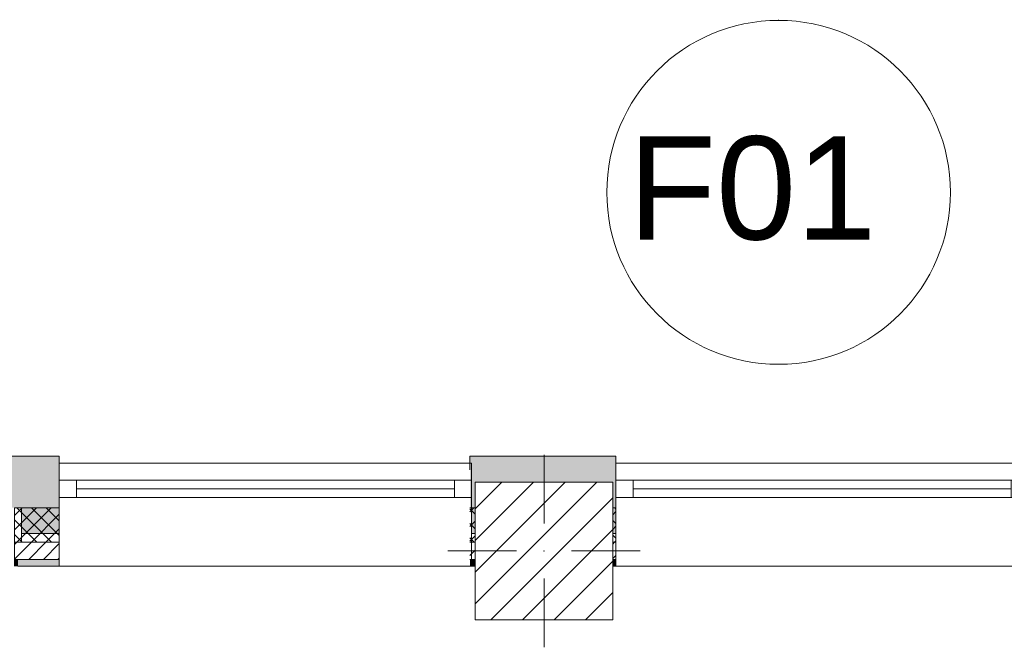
# Model space of a CAD drawing. Header units: millimetres. Extents: x -30280 to 19093, y -18706 to 4378.
# Tile 5 of 206: x -20576 to -17711, y -12575 to -10750. Entities that reach past the tile are written whole.
import ezdxf

# ---------------------------------------------------------------- set-up
doc = ezdxf.new("R2010")
doc.units = ezdxf.units.MM
doc.header["$MEASUREMENT"] = 0
doc.linetypes.add('Wipeout_Contour', pattern=[1000, 0, -1000])
for name, color, linetype in [('02_ACAB_Anotacio Portes', 7, 'Continuous'), ('10_ESTR_Pilars', 7, 'Continuous'), ('12_FAÇ_Façana', 7, 'Continuous'), ('Nuevo_Ventanas Archicad', 7, 'Continuous'), ('Ventanas Archicad', 7, 'Continuous')]:
    doc.layers.add(name, color=color, linetype=linetype)
for name, color, linetype, lineweight in [('02_ACAB_Anotacio Portes_Pluma_Nº__46', 5, 'Continuous', 5), ('10_ESTR_Pilars_Pluma_Nº__20', 1, 'Continuous', 5), ('10_ESTR_Pilars_Pluma_Nº__28', 7, 'Continuous', 20), ('10_ESTR_Pilars_Pluma_Nº__42', 8, 'Continuous', 25), ('12_FAÇ_Façana_Pluma_Nº__1', 7, 'Continuous', 5), ('12_FAÇ_Façana_Pluma_Nº__2', 8, 'Continuous', 5), ('12_FAÇ_Façana_Pluma_Nº__7', 7, 'Continuous', 5), ('Nuevo_Ventanas Archicad_Pluma_Nº__1', 7, 'Continuous', 5), ('Nuevo_Ventanas Archicad_Pluma_Nº__7', 7, 'Continuous', 5), ('Ventanas Archicad_Pluma_Nº__1', 7, 'Continuous', 5), ('Ventanas Archicad_Pluma_Nº__7', 7, 'Continuous', 5)]:
    doc.layers.add(name, color=color, linetype=linetype, lineweight=lineweight)
for name, color, linetype, lineweight, true_color in [('12_FAÇ_Façana_Pluma_Nº__102', 7, 'Continuous', 5, 0xcccccc), ('12_FAÇ_Façana_Pluma_Nº__174', 7, 'Continuous', 13, 0xe4ad2c), ('12_FAÇ_Façana_Pluma_Nº__176', 7, 'Continuous', 15, 0x93a0c6)]:
    doc.layers.add(name, color=color, linetype=linetype, lineweight=lineweight, true_color=true_color)
doc.styles.add('Estilo_Generado_1', font='arial.ttf')
pattern_1 = [(45, (0, 0), (-21.213203, 21.213203), [])]
pattern_2 = [(45, (0, 0), (-21.213203, 21.213203), []), (135, (0, 0), (21.213203, 21.213203), [])]
pattern_3 = [(0, (0, 0), (0, 75), [0, -75])]

# ---------------------------------------------------------------- blocks, each defined once
blk = doc.blocks.new('Muro_28_1', base_point=(-18841.1, -12339))
at = {"layer": '12_FAÇ_Façana_Pluma_Nº__102', "linetype": 'Continuous', "lineweight": 0, "true_color": 0xe5e5e5}
blk.add_hatch(color=254, dxfattribs=at).paths.add_polyline_path([(-19266.1, -12019), (-19266.1, -12169), (-19250.4, -12169), (-19250.4, -12094.6), (-18850.4, -12094.6), (-18850.4, -12169), (-18841.1, -12169), (-18841.1, -12019)])
at = {"layer": '12_FAÇ_Façana_Pluma_Nº__174', "linetype": 'Continuous', "lineweight": 13, "true_color": 0xe4ad2c}
h = blk.add_hatch(dxfattribs=at)
h.set_pattern_fill('SATE_Aislamiento_0001', color=42, style=0, pattern_type=2)
h.set_pattern_definition(pattern_2)
h.paths.add_polyline_path([(-19266.1, -12269), (-19250.4, -12269), (-19250.4, -12169), (-19266.1, -12169)])
h = blk.add_hatch(dxfattribs=at)
h.set_pattern_fill('SATE_Aislamiento_0001', color=42, style=0, pattern_type=2)
h.set_pattern_definition(pattern_2)
h.paths.add_polyline_path([(-18850.4, -12269), (-18841.1, -12269), (-18841.1, -12169), (-18850.4, -12169)])
at = {"layer": '12_FAÇ_Façana_Pluma_Nº__176', "linetype": 'Continuous', "lineweight": 0, "true_color": 0x495063}
for points in [[(-19266.1, -12339), (-19250.4, -12339), (-19250.4, -12319), (-19266.1, -12319)], [(-18850.4, -12339), (-18841.1, -12339), (-18841.1, -12319), (-18850.4, -12319)]]:
    blk.add_hatch(color=251, dxfattribs=at).paths.add_polyline_path(points)
at = {"layer": '12_FAÇ_Façana_Pluma_Nº__2', "linetype": 'Continuous', "lineweight": 5}
h = blk.add_hatch(dxfattribs=at)
h.set_pattern_fill('Ceramic_0001', color=8, style=0, pattern_type=2)
h.set_pattern_definition(pattern_1)
h.paths.add_polyline_path([(-19266.1, -12319), (-19250.4, -12319), (-19250.4, -12269), (-19266.1, -12269)])
h = blk.add_hatch(dxfattribs=at)
h.set_pattern_fill('Ceramic_0001', color=8, style=0, pattern_type=2)
h.set_pattern_definition(pattern_1)
h.paths.add_polyline_path([(-18850.4, -12319), (-18841.1, -12319), (-18841.1, -12269), (-18850.4, -12269)])
at = {"layer": '12_FAÇ_Façana_Pluma_Nº__7', "color": 7, "linetype": 'Continuous', "lineweight": 5}
for p, q in [((-19266.1, -12169), (-19250.4, -12169)), ((-18850.4, -12169), (-18841.1, -12169)), ((-19266.1, -12269), (-19250.4, -12269)), ((-18850.4, -12269), (-18841.1, -12269)), ((-19266.1, -12319), (-19250.4, -12319)), ((-18850.4, -12319), (-18841.1, -12319))]:
    blk.add_line(p, q, dxfattribs=at)
at = {"layer": '12_FAÇ_Façana_Pluma_Nº__7', "color": 7, "linetype": 'Continuous', "lineweight": 5, "flags": 128}
for points in [[(-18841.1, -12019), (-19266.1, -12019)], [(-19266.1, -12019), (-19266.1, -12059)], [(-18841.1, -12339), (-18841.1, -12019)], [(-19266.1, -12339), (-19250.4, -12339)], [(-18850.4, -12339), (-18841.1, -12339)]]:
    blk.add_lwpolyline(points, dxfattribs=at)
blk = doc.blocks.new('Muro_29_1', base_point=(-20461.1, -12339))
at = {"layer": '12_FAÇ_Façana_Pluma_Nº__102', "linetype": 'Continuous', "lineweight": 0, "true_color": 0xe5e5e5}
for points in [[(-22071.1, -12019), (-22071.1, -12169), (-21531.2, -12169), (-21531.2, -12039.6), (-21181.2, -12039.6), (-21181.2, -12169), (-20681.4, -12169), (-20681.4, -12019)], [(-20681.4, -12169), (-20591.4, -12169), (-20591.4, -12019), (-20681.4, -12019)], [(-20591.4, -12169), (-20461.1, -12169), (-20461.1, -12019), (-20591.4, -12019)]]:
    blk.add_hatch(color=254, dxfattribs=at).paths.add_polyline_path(points)
at = {"layer": '12_FAÇ_Façana_Pluma_Nº__174', "linetype": 'Continuous', "lineweight": 13, "true_color": 0xe4ad2c}
h = blk.add_hatch(dxfattribs=at)
h.set_pattern_fill('SATE_Aislamiento_0001', color=42, style=0, pattern_type=2)
h.set_pattern_definition(pattern_2)
h.paths.add_polyline_path([(-22071.1, -12169), (-22071.1, -12269), (-21531.2, -12269), (-21531.2, -12169)])
h = blk.add_hatch(dxfattribs=at)
h.set_pattern_fill('SATE_Aislamiento_0001', color=42, style=0, pattern_type=2)
h.set_pattern_definition(pattern_2)
h.paths.add_polyline_path([(-21181.2, -12169), (-21181.2, -12269), (-20681.4, -12269), (-20681.4, -12169)])
h = blk.add_hatch(dxfattribs=at)
h.set_pattern_fill('SATE_Aislamiento_0001', color=42, style=0, pattern_type=2)
h.set_pattern_definition(pattern_2)
h.paths.add_polyline_path([(-20591.4, -12269), (-20461.1, -12269), (-20461.1, -12169), (-20591.4, -12169)])
at = {"layer": '12_FAÇ_Façana_Pluma_Nº__176', "linetype": 'Continuous', "lineweight": 0, "true_color": 0x495063}
for points in [[(-22071.1, -12319), (-22071.1, -12339), (-21531.2, -12339), (-21531.2, -12319)], [(-21181.2, -12319), (-21181.2, -12339), (-20691.4, -12339), (-20691.4, -12319)], [(-20691.4, -12339), (-20681.4, -12339), (-20681.4, -12319), (-20691.4, -12319)], [(-20591.4, -12339), (-20581.4, -12339), (-20581.4, -12319), (-20591.4, -12319)], [(-20581.4, -12339), (-20461.1, -12339), (-20461.1, -12319), (-20581.4, -12319)]]:
    blk.add_hatch(color=251, dxfattribs=at).paths.add_polyline_path(points)
at = {"layer": '12_FAÇ_Façana_Pluma_Nº__2', "linetype": 'Continuous', "lineweight": 5}
h = blk.add_hatch(dxfattribs=at)
h.set_pattern_fill('Ceramic_0001', color=8, style=0, pattern_type=2)
h.set_pattern_definition(pattern_1)
h.paths.add_polyline_path([(-22071.1, -12269), (-22071.1, -12319), (-21531.2, -12319), (-21531.2, -12269)])
h = blk.add_hatch(dxfattribs=at)
h.set_pattern_fill('Ceramic_0001', color=8, style=0, pattern_type=2)
h.set_pattern_definition(pattern_1)
h.paths.add_polyline_path([(-21181.2, -12269), (-21181.2, -12319), (-20681.4, -12319), (-20681.4, -12269)])
h = blk.add_hatch(dxfattribs=at)
h.set_pattern_fill('Ceramic_0001', color=8, style=0, pattern_type=2)
h.set_pattern_definition(pattern_1)
h.paths.add_polyline_path([(-20591.4, -12319), (-20461.1, -12319), (-20461.1, -12269), (-20591.4, -12269)])
at = {"layer": '12_FAÇ_Façana_Pluma_Nº__7', "color": 7, "linetype": 'Continuous', "lineweight": 5}
for p, q in [((-22071.1, -12169), (-21531.2, -12169)), ((-21181.2, -12169), (-20681.4, -12169)), ((-20681.4, -12169), (-20681.4, -12269)), ((-20591.4, -12269), (-20591.4, -12169)), ((-20591.4, -12169), (-20461.1, -12169)), ((-22071.1, -12269), (-21531.2, -12269)), ((-21181.2, -12269), (-20681.4, -12269)), ((-20681.4, -12269), (-20681.4, -12319)), ((-20591.4, -12319), (-20591.4, -12269)), ((-20591.4, -12269), (-20461.1, -12269)), ((-22071.1, -12319), (-21531.2, -12319)), ((-21181.2, -12319), (-20681.4, -12319)), ((-20681.4, -12319), (-20681.4, -12339)), ((-20591.4, -12339), (-20591.4, -12319)), ((-20591.4, -12319), (-20461.1, -12319))]:
    blk.add_line(p, q, dxfattribs=at)
at = {"layer": '12_FAÇ_Façana_Pluma_Nº__7', "color": 7, "linetype": 'Continuous', "lineweight": 5, "flags": 128}
for points in [[(-20461.1, -12019), (-22071.1, -12019)], [(-22071.1, -12019), (-22071.1, -12059)], [(-20461.1, -12059), (-20461.1, -12019)], [(-22071.1, -12339), (-21531.2, -12339)], [(-21181.2, -12339), (-20691.4, -12339)], [(-20581.4, -12339), (-20461.1, -12339)]]:
    blk.add_lwpolyline(points, dxfattribs=at)
blk = doc.blocks.new('Ventana Vertical Multi-Faja 27_8')
at = {"layer": 'Ventanas Archicad_Pluma_Nº__1', "color": 7, "linetype": 'Continuous', "lineweight": 5}
for p, q in [((-600, 50), (600, 50)), ((-600, 0), (-550, 0)), ((-550, 0), (-550, -50)), ((-550, 0), (550, 0)), ((550, -50), (550, 0)), ((550, 0), (600, 0)), ((-550, -25), (550, -25)), ((-550, -50), (-600, -50)), ((550, -50), (-550, -50)), ((600, -50), (550, -50)), ((-600, -180), (-600, -155)), ((600, -180), (600, -155)), ((-600, -250), (600, -250))]:
    blk.add_line(p, q, dxfattribs=at)
at = {"layer": 'Ventanas Archicad_Pluma_Nº__7', "color": 7, "linetype": 'Continuous', "lineweight": 5}
for p, q in [((-600, 50), (-600, 30)), ((-600, 30), (-600, 0)), ((-600, 30), (-600, 0)), ((600, 50), (600, 30)), ((600, 30), (600, 0)), ((600, 30), (600, 0)), ((-600, 0), (-600, -50)), ((-600, 0), (-600, -50)), ((-600, 0), (-600, -50)), ((-600, 0), (-600, -50)), ((600, 0), (600, -50)), ((600, 0), (600, -50)), ((600, 0), (600, -50)), ((600, 0), (600, -50)), ((-600, -50), (-600, -80)), ((-600, -50), (-600, -80)), ((600, -50), (600, -80)), ((600, -50), (600, -80)), ((-600, -80), (-600, -155)), ((-600, -80), (-600, -155)), ((600, -80), (600, -155)), ((600, -80), (600, -155)), ((-600, -180), (-600, -230)), ((600, -180), (600, -230)), ((-600, -230), (-600, -250)), ((600, -230), (600, -250))]:
    blk.add_line(p, q, dxfattribs=at)
blk = doc.blocks.new('Muro_30_1', base_point=(-19266.1, -12339))
at = {"layer": '12_FAÇ_Façana', "linetype": 'Continuous', "lineweight": 0, "true_color": 0x000000}
h = blk.add_hatch(dxfattribs=at)
h.set_pattern_fill('Yeso_0001', color=18, style=0, pattern_type=2)
h.set_pattern_definition(pattern_3)
h.paths.add_polyline_path([(-20461.1, -12269), (-20461.1, -12244), (-20571.1, -12244), (-20571.1, -12269)])
h = blk.add_hatch(dxfattribs=at)
h.set_pattern_fill('Yeso_0001', color=18, style=0, pattern_type=2)
h.set_pattern_definition(pattern_3)
h.paths.add_polyline_path([(-19261.1, -12269), (-19151.1, -12269), (-19151.1, -12244), (-19261.1, -12244)])
at = {"layer": '12_FAÇ_Façana_Pluma_Nº__102', "linetype": 'Continuous', "lineweight": 0, "true_color": 0xe5e5e5}
for points in [[(-20571.1, -12169), (-20571.1, -12244), (-20461.1, -12244), (-20461.1, -12059)], [(-19151.1, -12169), (-19261.1, -12059), (-19261.1, -12244), (-19151.1, -12244)]]:
    blk.add_hatch(color=254, dxfattribs=at).paths.add_polyline_path(points)
at = {"layer": '12_FAÇ_Façana_Pluma_Nº__1', "color": 7, "linetype": 'Continuous', "lineweight": 5}
for p, q in [((-20571.1, -12244), (-20571.1, -12269)), ((-20461.1, -12244), (-20571.1, -12244)), ((-20461.1, -12269), (-20461.1, -12244)), ((-19261.1, -12269), (-19261.1, -12244)), ((-19261.1, -12244), (-19151.1, -12244)), ((-19151.1, -12244), (-19151.1, -12269)), ((-20571.1, -12269), (-20461.1, -12269)), ((-19151.1, -12269), (-19261.1, -12269))]:
    blk.add_line(p, q, dxfattribs=at)
at = {"layer": '12_FAÇ_Façana_Pluma_Nº__7', "color": 7, "linetype": 'Continuous', "lineweight": 5}
for p, q in [((-20461.1, -12039), (-20461.1, -12059)), ((-20461.1, -12059), (-20461.1, -12089)), ((-20461.1, -12059), (-20461.1, -12089)), ((-19261.1, -12039), (-19261.1, -12059)), ((-19261.1, -12059), (-19261.1, -12089)), ((-19261.1, -12059), (-19261.1, -12089)), ((-20461.1, -12089), (-20461.1, -12139)), ((-20461.1, -12089), (-20461.1, -12139)), ((-19261.1, -12089), (-19261.1, -12139)), ((-19261.1, -12089), (-19261.1, -12139)), ((-20461.1, -12139), (-20461.1, -12169)), ((-20461.1, -12139), (-20461.1, -12169)), ((-19261.1, -12139), (-19261.1, -12169)), ((-19261.1, -12139), (-19261.1, -12169)), ((-20571.1, -12169), (-20571.1, -12244)), ((-20461.1, -12169), (-20461.1, -12244)), ((-20461.1, -12169), (-20461.1, -12244)), ((-19261.1, -12169), (-19261.1, -12244)), ((-19261.1, -12169), (-19261.1, -12244)), ((-19151.1, -12169), (-19151.1, -12244)), ((-20461.1, -12269), (-20461.1, -12319)), ((-19261.1, -12269), (-19261.1, -12319)), ((-20461.1, -12319), (-20461.1, -12339)), ((-19261.1, -12319), (-19261.1, -12339))]:
    blk.add_line(p, q, dxfattribs=at)
at = {"layer": 'Ventanas Archicad', "color": 253, "linetype": 'Continuous', "lineweight": 5, "true_color": 0xa4a4a6, "zscale": 1000}
blk.add_blockref('Ventana Vertical Multi-Faja 27_8', (-19861.1, -12089), dxfattribs=at)
blk = doc.blocks.new('Ventana Vertical Multi-Faja 27_9')
at = {"layer": 'Nuevo_Ventanas Archicad_Pluma_Nº__1', "color": 7, "linetype": 'Continuous', "lineweight": 5}
for p, q in [((-600, 50), (600, 50)), ((-600, 0), (-550, 0)), ((-550, 0), (-550, -50)), ((-550, 0), (550, 0)), ((550, -50), (550, 0)), ((550, 0), (600, 0)), ((-550, -25), (550, -25)), ((-550, -50), (-600, -50)), ((550, -50), (-550, -50)), ((600, -50), (550, -50)), ((-600, -180), (-600, -155)), ((600, -180), (600, -155)), ((-600, -250), (600, -250))]:
    blk.add_line(p, q, dxfattribs=at)
at = {"layer": 'Nuevo_Ventanas Archicad_Pluma_Nº__7', "color": 7, "linetype": 'Continuous', "lineweight": 5}
for p, q in [((-600, 50), (-600, 30)), ((-600, 30), (-600, 0)), ((-600, 30), (-600, 0)), ((600, 50), (600, 30)), ((600, 30), (600, 0)), ((600, 30), (600, 0)), ((-600, 0), (-600, -50)), ((-600, 0), (-600, -50)), ((-600, 0), (-600, -50)), ((-600, 0), (-600, -50)), ((600, 0), (600, -50)), ((600, 0), (600, -50)), ((600, 0), (600, -50)), ((600, 0), (600, -50)), ((-600, -50), (-600, -80)), ((-600, -50), (-600, -80)), ((600, -50), (600, -80)), ((600, -50), (600, -80)), ((-600, -80), (-600, -155)), ((-600, -80), (-600, -155)), ((600, -80), (600, -155)), ((600, -80), (600, -155)), ((-600, -180), (-600, -230)), ((600, -180), (600, -230)), ((-600, -230), (-600, -250)), ((600, -230), (600, -250))]:
    blk.add_line(p, q, dxfattribs=at)
blk = doc.blocks.new('Muro_31_1', base_point=(-17595.4, -12339))
at = {"layer": '12_FAÇ_Façana', "linetype": 'Continuous', "lineweight": 0, "true_color": 0x000000}
h = blk.add_hatch(dxfattribs=at)
h.set_pattern_fill('Yeso_0001', color=18, style=0, pattern_type=2)
h.set_pattern_definition(pattern_3)
h.paths.add_polyline_path([(-18841.1, -12269), (-18841.1, -12244), (-18951.1, -12244), (-18951.1, -12269)])
h = blk.add_hatch(dxfattribs=at)
h.set_pattern_fill('Yeso_0001', color=18, style=0, pattern_type=2)
h.set_pattern_definition(pattern_3)
h.paths.add_polyline_path([(-17641.1, -12269), (-17531.1, -12269), (-17531.1, -12244), (-17641.1, -12244)])
at = {"layer": '12_FAÇ_Façana_Pluma_Nº__102', "linetype": 'Continuous', "lineweight": 0, "true_color": 0xe5e5e5}
for points in [[(-18951.1, -12169), (-18951.1, -12244), (-18841.1, -12244), (-18841.1, -12059)], [(-17641.1, -12059), (-17595.4, -12104.7), (-17595.4, -12059)], [(-17531.1, -12169), (-17641.1, -12059), (-17641.1, -12244), (-17531.1, -12244)]]:
    blk.add_hatch(color=254, dxfattribs=at).paths.add_polyline_path(points)
at = {"layer": '12_FAÇ_Façana_Pluma_Nº__176', "linetype": 'Continuous', "lineweight": 0, "true_color": 0x495063}
for points in [[(-17595.4, -12039), (-17641.1, -12039), (-17641.1, -12059), (-17595.4, -12059)], [(-17641.1, -12339), (-17595.4, -12339), (-17595.4, -12319), (-17641.1, -12319)]]:
    blk.add_hatch(color=251, dxfattribs=at).paths.add_polyline_path(points)
at = {"layer": '12_FAÇ_Façana_Pluma_Nº__2', "linetype": 'Continuous', "lineweight": 5}
h = blk.add_hatch(dxfattribs=at)
h.set_pattern_fill('Ceramic_0001', color=8, style=0, pattern_type=2)
h.set_pattern_definition(pattern_1)
h.paths.add_polyline_path([(-17641.1, -12269), (-17641.1, -12319), (-17595.4, -12319), (-17595.4, -12269)])
at = {"layer": '12_FAÇ_Façana_Pluma_Nº__1', "color": 7, "linetype": 'Continuous', "lineweight": 5}
for p, q in [((-18951.1, -12244), (-18951.1, -12269)), ((-18841.1, -12244), (-18951.1, -12244)), ((-18841.1, -12269), (-18841.1, -12244)), ((-17641.1, -12269), (-17641.1, -12244)), ((-17641.1, -12244), (-17531.1, -12244)), ((-17531.1, -12244), (-17531.1, -12269)), ((-18951.1, -12269), (-18841.1, -12269)), ((-17531.1, -12269), (-17641.1, -12269))]:
    blk.add_line(p, q, dxfattribs=at)
at = {"layer": '12_FAÇ_Façana_Pluma_Nº__7', "color": 7, "linetype": 'Continuous', "lineweight": 5}
for p, q in [((-18841.1, -12039), (-18841.1, -12059)), ((-18841.1, -12059), (-18841.1, -12089)), ((-18841.1, -12059), (-18841.1, -12089)), ((-17641.1, -12039), (-17641.1, -12059)), ((-17595.4, -12059), (-17641.1, -12059)), ((-17641.1, -12059), (-17641.1, -12089)), ((-17641.1, -12059), (-17641.1, -12089)), ((-18841.1, -12089), (-18841.1, -12139)), ((-18841.1, -12089), (-18841.1, -12139)), ((-17641.1, -12089), (-17641.1, -12139)), ((-17641.1, -12089), (-17641.1, -12139)), ((-18841.1, -12139), (-18841.1, -12169)), ((-18841.1, -12139), (-18841.1, -12169)), ((-17641.1, -12139), (-17641.1, -12169)), ((-17641.1, -12139), (-17641.1, -12169)), ((-18951.1, -12169), (-18951.1, -12244)), ((-18841.1, -12169), (-18841.1, -12244)), ((-18841.1, -12169), (-18841.1, -12244)), ((-17641.1, -12169), (-17641.1, -12244)), ((-17641.1, -12169), (-17641.1, -12244)), ((-17531.1, -12169), (-17531.1, -12244)), ((-18841.1, -12269), (-18841.1, -12319)), ((-17641.1, -12269), (-17641.1, -12319)), ((-18841.1, -12319), (-18841.1, -12339)), ((-17641.1, -12319), (-17595.4, -12319)), ((-17641.1, -12319), (-17641.1, -12339))]:
    blk.add_line(p, q, dxfattribs=at)
at = {"layer": '12_FAÇ_Façana_Pluma_Nº__7', "color": 7, "linetype": 'Continuous', "lineweight": 5, "flags": 128}
for points in [[(-17595.4, -12039), (-17641.1, -12039)], [(-17595.4, -12059), (-17595.4, -12039)], [(-17595.4, -12339), (-17595.4, -12269)], [(-17641.1, -12339), (-17595.4, -12339)]]:
    blk.add_lwpolyline(points, dxfattribs=at)
at = {"layer": 'Nuevo_Ventanas Archicad', "color": 253, "linetype": 'Continuous', "lineweight": 5, "true_color": 0xa4a4a6, "zscale": 1000}
blk.add_blockref('Ventana Vertical Multi-Faja 27_9', (-18241.1, -12089), dxfattribs=at)
blk = doc.blocks.new('Pilar_18_1', base_point=(-19050.4, -12294.6))
at = {"color": 254, "linetype": 'Wipeout_Contour', "lineweight": 0, "ltscale": 90696.287386}
blk.add_wipeout([(-19250.4, -12494.6), (-18850.4, -12494.6), (-18850.4, -12094.6), (-19250.4, -12094.6)], dxfattribs=at).dxf.layer = '10_ESTR_Pilars'
at = {"layer": '10_ESTR_Pilars_Pluma_Nº__42', "linetype": 'Continuous', "lineweight": 25}
h = blk.add_hatch(dxfattribs=at)
h.set_pattern_fill('00_GCT_trama_45º_e1_400__05', color=8, style=0, pattern_type=2)
h.set_pattern_definition([(45, (0, 0), (-45.96194, 45.96194), [])])
h.paths.add_polyline_path([(-19250.4, -12494.6), (-18850.4, -12494.6), (-18850.4, -12094.6), (-19250.4, -12094.6)])
at = {"layer": '10_ESTR_Pilars_Pluma_Nº__20', "color": 1, "linetype": 'Continuous', "lineweight": 5}
for p, q in [((-19050.4, -12214.6), (-19050.4, -12014.6)), ((-19130.4, -12294.6), (-19330.4, -12294.6)), ((-18970.4, -12294.6), (-18770.4, -12294.6)), ((-19050.4, -12374.6), (-19050.4, -12574.6))]:
    blk.add_line(p, q, dxfattribs=at)
blk.add_point((-19050.4, -12294.6), dxfattribs=at)
at = {"layer": '10_ESTR_Pilars_Pluma_Nº__28', "color": 7, "linetype": 'Continuous', "lineweight": 20, "flags": 128}
blk.add_lwpolyline([(-19250.4, -12494.6), (-18850.4, -12494.6), (-18850.4, -12094.6), (-19250.4, -12094.6)], close=True, dxfattribs=at)
blk = doc.blocks.new('Etiqueta_46_1', base_point=(-18367.8, -10750.9))
at = {"color": 254, "linetype": 'Wipeout_Contour', "lineweight": 0, "ltscale": 732461.102835}
blk.add_wipeout([(-18867.8, -11251.9), (-18867.8, -11251.9), (-18856.9, -11355.8), (-18824.6, -11455.2), (-18772.3, -11545.8), (-18702.4, -11623.4), (-18617.8, -11684.9), (-18522.3, -11727.4), (-18420.1, -11749.1), (-18315.6, -11749.1), (-18213.3, -11727.4), (-18117.8, -11684.9), (-18033.3, -11623.4), (-17963.3, -11545.8), (-17911.1, -11455.2), (-17878.8, -11355.8), (-17867.8, -11251.9), (-17867.8, -11251.9), (-17867.8, -11251.9), (-17878.8, -11147.9), (-17911.1, -11048.5), (-17963.3, -10958), (-18033.3, -10880.3), (-18117.8, -10818.8), (-18213.3, -10776.3), (-18315.6, -10754.6), (-18420.1, -10754.6), (-18522.3, -10776.3), (-18617.8, -10818.8), (-18702.4, -10880.3), (-18772.3, -10958), (-18824.6, -11048.5), (-18856.9, -11147.9)], dxfattribs=at).dxf.layer = '02_ACAB_Anotacio Portes'
at = {"layer": '02_ACAB_Anotacio Portes_Pluma_Nº__46', "color": 5, "linetype": 'Continuous', "lineweight": 5}
for p, q in [((-18367.8, -10750), (-18367.8, -10751.8)), ((-18367.8, -10751.8), (-18367.8, -10751.9))]:
    blk.add_line(p, q, dxfattribs=at)
at = {"layer": '02_ACAB_Anotacio Portes_Pluma_Nº__46', "color": 5, "linetype": 'Continuous', "lineweight": 5, "flags": 128}
blk.add_lwpolyline([(-18867.8, -11251.9, 1), (-17867.8, -11251.9, 1)], format="xyb", close=True, dxfattribs=at)
at = {"layer": '02_ACAB_Anotacio Portes_Pluma_Nº__46', "color": 5, "lineweight": 5, "insert": (-18367.8, -11089), "char_height": 300, "attachment_point": 2, "style": 'Estilo_Generado_1'}
blk.add_mtext('\\A1;{\\pqc;\\pt0,46000;\\fArial|b0|i0|c0|p0;\\W1.000000;F01\\fArial|b0|i0|c0|p0;\\W1.000000;\\A1{\\H.66x;\\S^  ;}\\fArial|b0|i0|c0|p0;\\W1.000000;\\fArial|b0|i0|c0|p0;\\W1.000000;\\A1{\\H.66x;\\S^  ;}\\fArial|b0|i0|c0|p0;\\W1.000000; \\fArial|b0|i0|c0|p0;\\W1.000000;\\fArial|b0|i0|c0|p0;\\W1.000000;\\fArial|b0|i0|c0|p0;\\W1.000000;\\fArial|b0|i0|c0|p0;\\W1.000000;\\fArial|b0|i0|c0|p0;\\W1.000000;\\fArial|b0|i0|c0|p0;\\W1.000000;\\fArial|b0|i0|c0|p0;\\W1.000000;\\fArial|b0|i0|c0|p0;\\W1.000000;\\fArial|b0|i0|c0|p0;\\W1.000000;\\fArial|b0|i0|c0|p0;\\W1.000000;\\fArial|b0|i0|c0|p0;\\W1.000000;\\fArial|b0|i0|c0|p0;\\W1.000000;\\fArial|b0|i0|c0|p0;\\W1.000000;\\fArial|b0|i0|c0|p0;\\W1.000000;\\fArial|b0|i0|c0|p0;\\W1.000000;\\fArial|b0|i0|c0|p0;\\W1.000000;\\fArial|b0|i0|c0|p0;\\W1.000000;\\fArial|b0|i0|c0|p0;\\W1.000000;\\fArial|b0|i0|c0|p0;\\W1.000000;\\fArial|b0|i0|c0|p0;\\W1.000000;\\fArial|b0|i0|c0|p0;\\W1.000000;\\fArial|b0|i0|c0|p0;\\W1.000000;\\fArial|b0|i0|c0|p0;\\W1.000000;\\fArial|b0|i0|c0|p0;\\W1.000000;\\fArial|b0|i0|c0|p0;\\W1.000000;\\fArial|b0|i0|c0|p0;\\W1.000000;\\fArial|b0|i0|c0|p0;\\W1.000000;\\fArial|b0|i0|c0|p0;\\W1.000000;\\fArial|b0|i0|c0|p0;\\W1.000000;\\fArial|b0|i0|c0|p0;\\W1.000000;\\fArial|b0|i0|c0|p0;\\W1.000000;\\fArial|b0|i0|c0|p0;\\W1.000000;\\fArial|b0|i0|c0|p0;\\W1.000000;\\fArial|b0|i0|c0|p0;\\W1.000000;\\fArial|b0|i0|c0|p0;\\W1.000000;\\fArial|b0|i0|c0|p0;\\W1.000000;\\fArial|b0|i0|c0|p0;\\W1.000000;\\fArial|b0|i0|c0|p0;\\W1.000000;\\fArial|b0|i0|c0|p0;\\W1.000000;\\fArial|b0|i0|c0|p0;\\W1.000000;\\fArial|b0|i0|c0|p0;\\W1.000000;\\fArial|b0|i0|c0|p0;\\W1.000000;\\fArial|b0|i0|c0|p0;\\W1.000000;}', dxfattribs=at)

msp = doc.modelspace()

# ---------------------------------------------------------------- block references
at = {"layer": '12_FAÇ_Façana', "color": 7, "lineweight": 20}
for name, p in [('Muro_29_1', (-20461.1, -12339)), ('Muro_28_1', (-18841.1, -12339)), ('Muro_30_1', (-19266.1, -12339)), ('Muro_31_1', (-17595.4, -12339))]:
    msp.add_blockref(name, p, dxfattribs=at)

# ---------------------------------------------------------------- next in the draw order: block references
at = {"layer": '10_ESTR_Pilars', "color": 7, "lineweight": 20}
msp.add_blockref('Pilar_18_1', (-19050.4, -12294.6), dxfattribs=at)

# ---------------------------------------------------------------- next in the draw order: block references
at = {"layer": '02_ACAB_Anotacio Portes', "color": 5, "linetype": 'Continuous', "lineweight": 5}
msp.add_blockref('Etiqueta_46_1', (-18367.8, -10750.9), dxfattribs=at)

doc.saveas('drawing.dxf')
